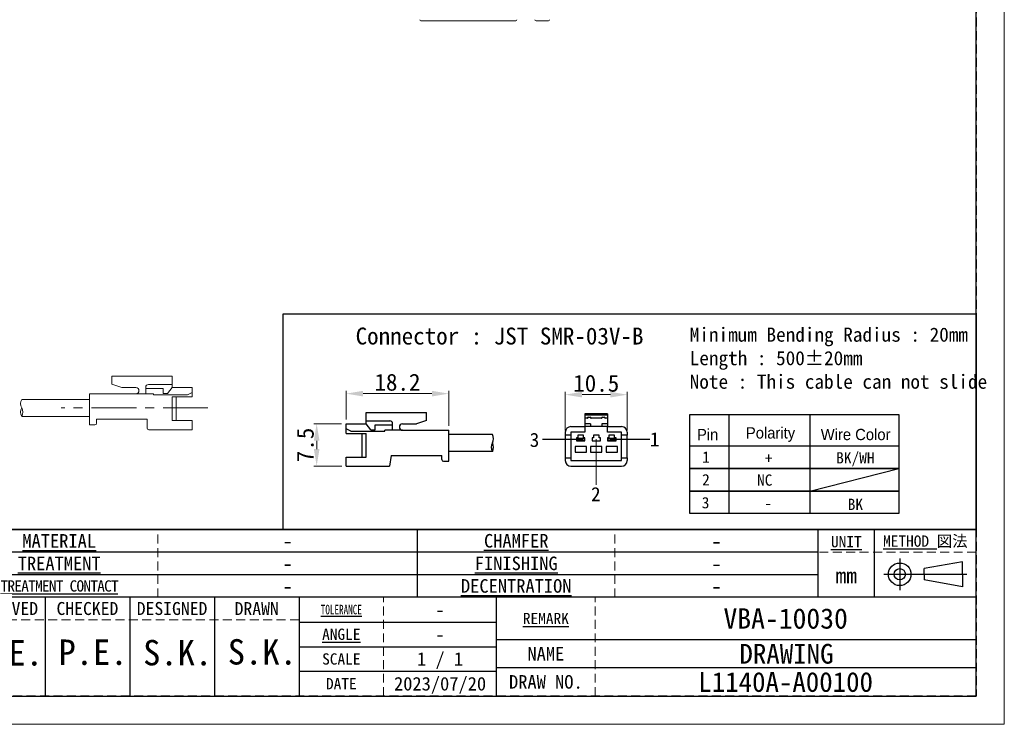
# Model space of a CAD drawing. Header units: millimetres. Extents: x -201 to 202, y 143 to 428.
# Tile 8 of 14: x 27 to 202, y 143 to 268. Entities that reach past the tile are written whole.
import ezdxf
from ezdxf.enums import TextEntityAlignment as Align

# ---------------------------------------------------------------- set-up
doc = ezdxf.new("R2010")
doc.units = ezdxf.units.MM
doc.header["$LTSCALE"] = 0.25
doc.linetypes.add('CENTER', pattern=[50.8, 31.75, -6.35, 6.35, -6.35])
doc.linetypes.add('HIDDEN', pattern=[9.525, 6.35, -3.175])
for name, color, linetype, lineweight in [('CABLE', 7, 'Continuous', 20), ('CENTER', 1, 'CENTER', 9), ('DIMENSION', 6, 'Continuous', 9), ('SIDE PLATE', 7, 'Continuous', 20), ('TXT1', 5, 'Continuous', 15)]:
    doc.layers.add(name, color=color, linetype=linetype, lineweight=lineweight)
doc.layers.add('CABLE 3P', color=7, linetype='Continuous')
doc.layers.add('FORM', color=7, linetype='Continuous')
doc.layers.add('EMPTY LINE', color=252, linetype='Continuous', lineweight=0, plot=False)
doc.styles.add('(TNK)aSS', font='txt', dxfattribs={"width": 0.75, "oblique": 15, "height": 3.5})
doc.styles.get("Standard").update_dxf_attribs({"font": 'arial.ttf'})
doc.styles.add('takachi1', font='msgothic.ttc', dxfattribs={"height": 2.5})
doc.styles.add('VS Standard', font='msgothic.ttc', dxfattribs={"height": 3})
doc.styles.add('VS Standard(小)', font='txt', dxfattribs={"height": 2.4})
doc.dimstyles.new('TMIZO', dxfattribs={"dimscale": 0, "dimtxt": 3.5, "dimasz": 3, "dimexe": 0.5, "dimexo": 0.8, "dimgap": 0.5, "dimtad": 3, "dimtoh": 1, "dimdec": 1, "dimrnd": 0.005, "dimdsep": 46, "dimtxsty": '(TNK)aSS', "dimcen": 0, "dimclrd": 5, "dimclre": 5, "dimclrt": 5, "dimaunit": 1, "dimadec": 0, "dimazin": 2, "dimtfac": 1, "dimtdec": 1, "dimtmove": 0, "dimatfit": 3, "dimfxl": 1, "dimtzin": 0, "dimlwd": -1, "dimlwe": -1, "dimarcsym": 0})

# ---------------------------------------------------------------- blocks, each defined once
blk = doc.blocks.new('表題欄金物用_ver2.0.0')
at = {"layer": 'FORM', "color": 0}
for p, q in [((-11, 40.5), (-191, 40.5)), ((-110, 28.49), (-110, 40.5)), ((-39, 28.49), (-39, 40.49)), ((-29, 28.49), (-29, 40.49)), ((-11, 28.5), (-11, 40.5)), ((-39, 36.5), (-191, 36.5)), ((-24.54, 35.38), (-24.54, 29.78)), ((-13.42, 34.8), (-20.21, 33.59)), ((-20.21, 32.58), (-20.21, 33.59)), ((-13.42, 32.58), (-13.42, 34.8)), ((-39, 32.5), (-191, 32.5)), ((-27.34, 32.58), (-12.62, 32.58)), ((-20.21, 32.58), (-20.21, 31.57)), ((-13.42, 30.35), (-20.21, 31.57)), ((-13.42, 32.58), (-13.42, 30.35)), ((-11, 28.5), (-191, 28.5)), ((-176, 28.5), (-176, 11)), ((-161, 28.5), (-161, 11)), ((-146, 28.5), (-146, 11)), ((-131, 28.5), (-131, 11)), ((-96, 11), (-96, 28.5)), ((-11, 11), (-11, 28.5)), ((-131, 24.12), (-96, 24.12)), ((-96, 21), (-11, 21)), ((-131, 19.75), (-96, 19.75)), ((-11, 16), (-96, 16)), ((-96, 15.38), (-131, 15.38)), ((-191, 11), (-11, 11))]:
    blk.add_line(p, q, dxfattribs=at)
at = {"layer": 'FORM', "color": 0, "linetype": 'HIDDEN', "lineweight": 9}
for p, q in [((-156, 28.49), (-156, 40.49)), ((-75, 28.49), (-75, 40.49)), ((-11, 36.5), (-39, 36.5)), ((-116, 11), (-116, 28.5)), ((-78.5, 11), (-78.5, 28.5)), ((-131, 24.5), (-191, 24.5))]:
    blk.add_line(p, q, dxfattribs=at)
at = {"layer": 'FORM', "color": 0}
for radius in [2, 1]:
    blk.add_circle((-24.54, 32.58), radius, dxfattribs=at)
at = {"layer": 'FORM', "color": 0, "attachment_point": 5}
for s, insert, char_height, width, style in [('{\\LMATERIAL}', (-173.5, 38.5), 2.4, 36.5, 'VS Standard(小)'), ('{\\LCHAMFER}   ', (-92.5, 38.5), 2.4, 35, 'VS Standard(小)'), ('{\\LUNIT}', (-34, 38.35), 2, 20, 'VS Standard'), ('{\\LMETHOD} 図法', (-20, 38.35), 2, 20, 'VS Standard'), ('{\\LTREATMENT}', (-173.5, 34.5), 2.4, 36.5, 'VS Standard(小)'), ('{\\LFINISHING}', (-92.5, 34.5), 2.4, 35, 'VS Standard(小)'), ('mm', (-34, 32.35), 2.8, 20, 'VS Standard'), ('{\\T0.9;\\LTREATMENT CONTACT}', (-173.5, 30.5), 2, 36.5, 'VS Standard(小)'), ('{\\LDECENTRATION} ', (-92.5, 30.5), 2.4, 35, 'VS Standard(小)'), ('{\\fＭＳ ゴシック|b0|i0|c128|p49;APPROVED}', (-183.5, 26.5), 2.3, 15, 'VS Standard'), ('{\\fＭＳ ゴシック|b0|i0|c128|p49;CHECKED}', (-168.5, 26.5), 2.3, 15, 'VS Standard'), ('{\\fＭＳ ゴシック|b0|i0|c128|p49;DESIGNED}', (-153.5, 26.5), 2.3, 15, 'VS Standard'), ('{\\fＭＳ ゴシック|b0|i0|c128|p49;DRAWN}', (-138.5, 26.5), 2.3, 15, 'VS Standard'), ('{\\W0.7;\\LTOLERANCE\\l }', (-123.5, 26.31), 1.7, 20, 'VS Standard(小)'), ('{\\LANGLE}', (-123.5, 21.94), 2, 14.9784, 'VS Standard(小)'), ('{\\fＭＳ ゴシック|b0|i0|c128|p49;NAME}', (-87.25, 18.5), 2.4, 15, 'VS Standard(小)'), ('SCALE', (-123.5, 17.56), 2, 15, 'VS Standard(小)'), ('{\\fＭＳ ゴシック|b0|i0|c128|p49;DRAW NO.}', (-87.25, 13.5), 2.4, 15, 'VS Standard(小)'), ('{\\fＭＳ ゴシック|b0|i0|c128|p49;DATE}', (-123.5, 13.19), 2, 15, 'VS Standard(小)')]:
    blk.add_mtext(s, dxfattribs=dict(at, insert=insert, char_height=char_height, width=width, style=style))
at = {"layer": 'FORM', "color": 0, "insert": (-87.25, 24.75), "char_height": 2, "width": 16, "attachment_point": 5, "line_spacing_factor": 0.8, "style": 'VS Standard'}
blk.add_mtext('\\pxsm0.9;{\\LREMARK}   ', dxfattribs=at)
at = {"layer": 'FORM', "color": 0}
for tag, height, style, p in [('材料', 2.8, 'VS Standard', (-133, 38.5)), ('一般面取', 2.8, 'VS Standard', (-57, 38.5)), ('処理', 2.8, 'VS Standard', (-133, 34.5)), ('仕上', 2.8, 'VS Standard', (-57, 34.5)), ('処理接点', 2.8, 'VS Standard', (-133, 30.5)), ('偏芯', 2.8, 'VS Standard', (-57, 30.5)), ('一般公差', 2.4, 'VS Standard(小)', (-106, 26.31)), ('適用（機種名）', 3.6, 'VS Standard', (-44.75, 24.75)), ('角度', 2.4, 'VS Standard(小)', (-106, 21.94)), ('NAME', 3.5, 'VS Standard', (-44.75, 18.5)), ('SCALE', 2.4, 'VS Standard(小)', (-106, 17.56)), ('DATE', 2.4, 'VS Standard(小)', (-106, 13.19)), ('DRAW_NO.', 3.5, 'VS Standard', (-44.75, 13.5))]:
    blk.add_attdef(tag, text='', height=height, dxfattribs=dict(at, style=style)).set_placement(p, align=Align.MIDDLE_CENTER)
at = {"layer": 'FORM', "color": 0, "style": 'VS Standard'}
for tag, p in [('APPROVED', (-182.5, 15.06)), ('CHECKED', (-167.5, 15.18)), ('DESIGNED', (-152.5, 15.09)), ('DRAWN', (-137.5, 15.23))]:
    blk.add_attdef(tag, text='', height=4.5, dxfattribs=at).set_placement(p, align=Align.BOTTOM_CENTER)
blk = doc.blocks.new('*D84')
at = {"layer": 'Defpoints', "color": 0}
for p in [(134.68, 201.16), (123.68, 193.99), (134.68, 193.99)]:
    blk.add_point(p, dxfattribs=at)
at = {"layer": 'DIMENSION', "color": 0}
for p, q in [((123.68, 194.79), (123.68, 201.66)), ((126.68, 201.16), (131.68, 201.16)), ((134.68, 194.79), (134.68, 201.66))]:
    blk.add_line(p, q, dxfattribs=at)
for points in [[(126.68, 201.66), (126.68, 200.66), (123.68, 201.16)], [(131.68, 200.66), (131.68, 201.66), (134.68, 201.16)]]:
    blk.add_solid(points, dxfattribs=at)
at = {"layer": 'DIMENSION', "color": 0, "insert": (129.18, 203.16), "char_height": 3, "attachment_point": 5, "style": 'VS Standard'}
blk.add_mtext('10.5', dxfattribs=at)
blk = doc.blocks.new('*D85')
at = {"layer": 'Defpoints', "color": 0}
for p in [(84.85, 196), (79.63, 188.51), (84.87, 188.51)]:
    blk.add_point(p, dxfattribs=at)
at = {"layer": 'DIMENSION', "color": 0}
for p, q in [((84.05, 196), (79.13, 196)), ((79.63, 193), (79.63, 191.51)), ((84.07, 188.51), (79.13, 188.51))]:
    blk.add_line(p, q, dxfattribs=at)
for points in [[(80.13, 193), (79.13, 193), (79.63, 196)], [(79.13, 191.51), (80.13, 191.51), (79.63, 188.51)]]:
    blk.add_solid(points, dxfattribs=at)
at = {"layer": 'DIMENSION', "color": 0, "insert": (77.63, 192.25), "char_height": 3, "attachment_point": 5, "rotation": 90, "style": 'VS Standard'}
blk.add_mtext('7.5', dxfattribs=at)
blk = doc.blocks.new('*D86')
at = {"layer": 'Defpoints', "color": 0}
for p in [(103.06, 201.34), (84.85, 195.98), (103.06, 194.86)]:
    blk.add_point(p, dxfattribs=at)
at = {"layer": 'DIMENSION', "color": 0}
for p, q in [((84.85, 196.78), (84.85, 201.84)), ((87.85, 201.34), (100.06, 201.34)), ((103.06, 195.66), (103.06, 201.84))]:
    blk.add_line(p, q, dxfattribs=at)
for points in [[(87.85, 201.84), (87.85, 200.84), (84.85, 201.34)], [(100.06, 200.84), (100.06, 201.84), (103.06, 201.34)]]:
    blk.add_solid(points, dxfattribs=at)
at = {"layer": 'DIMENSION', "color": 0, "insert": (93.95, 203.34), "char_height": 3, "attachment_point": 5, "style": 'VS Standard'}
blk.add_mtext('18.2', dxfattribs=at)

msp = doc.modelspace()

# ---------------------------------------------------------------- linework, layer by layer
at = {"layer": 'CABLE'}
for p, q in [((54.048, 204.432), (43.348, 204.432)), ((43.348, 203.036), (43.348, 204.432)), ((54.048, 204.432), (43.348, 204.432)), ((43.348, 203.036), (43.348, 204.432)), ((54.048, 202.432), (54.048, 204.432)), ((54.048, 202.432), (54.048, 204.432)), ((43.348, 203.036), (45.076, 202.432)), ((43.348, 203.036), (45.076, 202.432)), ((47.574, 202.432), (45.076, 202.432)), ((47.574, 202.432), (45.076, 202.432)), ((49.324, 201.304), (49.324, 202.458)), ((49.324, 201.304), (49.324, 202.458)), ((54.048, 202.961), (49.815, 202.961)), ((54.048, 202.961), (49.815, 202.961)), ((53.214, 201.379), (54.048, 202.432)), ((53.214, 201.379), (54.048, 202.432)), ((57.571, 202.432), (54.048, 202.432)), ((57.571, 202.432), (54.048, 202.432)), ((57.571, 200.745), (57.571, 202.432)), ((57.571, 200.745), (57.571, 202.432)), ((39.371, 195.804), (39.371, 201.304)), ((47.574, 201.304), (39.371, 201.304)), ((39.371, 195.804), (39.371, 201.304)), ((47.574, 201.304), (39.371, 201.304)), ((47.574, 201.304), (50.711, 201.304)), ((47.574, 201.304), (50.711, 201.304)), ((52.45, 202.251), (49.324, 202.251)), ((52.45, 202.251), (49.324, 202.251)), ((50.711, 201.155), (50.711, 201.304)), ((50.711, 201.155), (50.711, 201.304)), ((56.732, 201.155), (50.711, 201.155)), ((56.732, 201.155), (50.711, 201.155)), ((52.45, 201.379), (52.45, 202.251)), ((52.45, 201.379), (52.45, 202.251)), ((53.214, 201.379), (52.45, 201.379)), ((53.214, 201.379), (52.45, 201.379)), ((54.048, 196.553), (54.048, 200.745)), ((57.571, 200.745), (54.048, 200.745)), ((54.048, 196.553), (54.048, 200.745)), ((57.571, 200.745), (54.048, 200.745)), ((54.7, 196.553), (54.7, 200.745)), ((54.7, 196.553), (54.7, 200.745)), ((56.732, 201.155), (57.571, 201.546)), ((56.732, 201.155), (57.571, 201.546)), ((27.349, 200.301), (39.371, 200.301)), ((27.349, 197.301), (39.371, 197.301)), ((40.326, 195.804), (39.371, 195.804)), ((40.326, 195.804), (39.371, 195.804)), ((49.571, 196.804), (40.626, 196.804)), ((40.626, 196.104), (40.626, 196.804)), ((49.571, 196.804), (40.626, 196.804)), ((40.626, 196.104), (40.626, 196.804)), ((49.571, 195.232), (49.571, 196.804)), ((49.571, 195.232), (49.571, 196.804)), ((57.571, 196.553), (54.048, 196.553)), ((57.571, 196.553), (54.048, 196.553)), ((57.571, 194.932), (57.571, 196.553)), ((57.571, 194.932), (57.571, 196.553)), ((57.571, 194.932), (49.871, 194.932)), ((57.571, 194.932), (49.871, 194.932))]:
    msp.add_line(p, q, dxfattribs=at)
for centre, radius, start, end in [((47.574, 201.868), 0.564, 270, 90), ((47.574, 201.868), 0.564, 270, 90), ((49.828, 202.458), 0.504, 88.46477, 180), ((49.828, 202.458), 0.504, 88.46477, 180), ((28.616, 199.565), 1.465, 149.79641, 210.20359), ((28.712, 198.065), 1.562, 150.75211, 209.24789), ((25.987, 198.065), 1.562, 330.75211, 29.24789), ((40.326, 196.104), 0.3, 270, 0), ((40.326, 196.104), 0.3, 270, 0), ((49.871, 195.232), 0.3, 180, 270), ((49.871, 195.232), 0.3, 180, 270)]:
    msp.add_arc(centre, radius, start, end, dxfattribs=at)
at = {"layer": 'CABLE 3P'}
for p, q in [((88.374, 197.979), (99.074, 197.979)), ((88.374, 195.979), (88.374, 197.979)), ((88.374, 197.979), (99.074, 197.979)), ((88.374, 195.979), (88.374, 197.979)), ((99.074, 196.583), (99.074, 197.979)), ((131.184, 197.738), (127.184, 197.738)), ((127.184, 197.738), (127.184, 197.509)), ((131.184, 197.509), (127.184, 197.509)), ((127.184, 197.509), (127.184, 196.988)), ((127.784, 197.188), (127.684, 197.088)), ((127.784, 197.197), (127.784, 197.188)), ((127.784, 197.197), (128.084, 197.197)), ((127.784, 197.188), (128.084, 197.188)), ((128.084, 197.197), (128.084, 197.188)), ((128.084, 197.188), (128.184, 197.088)), ((130.284, 197.188), (130.184, 197.088)), ((130.284, 197.197), (130.284, 197.188)), ((130.284, 197.197), (130.584, 197.197)), ((130.284, 197.188), (130.584, 197.188)), ((130.584, 197.197), (130.584, 197.188)), ((130.584, 197.188), (130.684, 197.088)), ((131.184, 197.738), (131.184, 197.509)), ((131.184, 197.509), (131.184, 196.988)), ((84.851, 194.292), (84.851, 195.979)), ((84.851, 195.979), (88.374, 195.979)), ((84.851, 194.292), (84.851, 195.979)), ((84.851, 195.979), (88.374, 195.979)), ((88.374, 196.508), (92.607, 196.508)), ((88.374, 196.508), (92.607, 196.508)), ((89.208, 194.926), (88.374, 195.979)), ((89.208, 194.926), (88.374, 195.979)), ((89.972, 194.926), (89.972, 195.798)), ((89.972, 195.798), (93.097, 195.798)), ((89.972, 194.926), (89.972, 195.798)), ((89.972, 195.798), (93.097, 195.798)), ((93.097, 194.851), (93.097, 196.005)), ((93.097, 194.851), (93.097, 196.005)), ((94.848, 195.979), (97.346, 195.979)), ((94.848, 195.979), (97.346, 195.979)), ((99.074, 196.583), (97.346, 195.979)), ((99.074, 196.583), (97.346, 195.979)), ((124.684, 195.488), (127.184, 195.488)), ((127.684, 196.988), (127.184, 196.988)), ((127.184, 196.988), (127.184, 195.988)), ((128.184, 195.988), (127.184, 195.988)), ((127.184, 195.988), (127.184, 195.488)), ((127.184, 195.488), (127.184, 194.488)), ((128.184, 195.488), (127.184, 195.488)), ((127.584, 196.988), (127.584, 196.997)), ((127.684, 197.088), (127.684, 196.988)), ((128.184, 197.088), (127.684, 197.088)), ((128.184, 197.088), (128.184, 196.988)), ((130.184, 196.988), (128.184, 196.988)), ((128.184, 195.988), (128.184, 195.488)), ((130.184, 195.488), (128.184, 195.488)), ((128.284, 196.997), (128.284, 196.988)), ((130.084, 196.988), (130.084, 196.997)), ((130.184, 197.088), (130.184, 196.988)), ((130.684, 197.088), (130.184, 197.088)), ((131.184, 195.988), (130.184, 195.988)), ((130.184, 195.988), (130.184, 195.488)), ((131.184, 195.488), (130.184, 195.488)), ((130.684, 197.088), (130.684, 196.988)), ((131.184, 196.988), (130.684, 196.988)), ((130.784, 196.997), (130.784, 196.988)), ((131.184, 196.988), (131.184, 195.988)), ((131.184, 195.988), (131.184, 195.488)), ((131.184, 194.488), (131.184, 195.488)), ((131.184, 195.488), (133.684, 195.488)), ((85.69, 194.701), (84.851, 195.093)), ((85.69, 194.701), (84.851, 195.093)), ((84.851, 194.292), (88.374, 194.292)), ((84.851, 194.292), (88.374, 194.292)), ((85.69, 194.701), (91.711, 194.701)), ((85.69, 194.701), (91.711, 194.701)), ((87.722, 190.1), (87.722, 194.292)), ((87.722, 190.1), (87.722, 194.292)), ((88.374, 190.1), (88.374, 194.292)), ((88.374, 190.1), (88.374, 194.292)), ((89.208, 194.926), (89.972, 194.926)), ((89.208, 194.926), (89.972, 194.926)), ((94.848, 194.851), (91.711, 194.851)), ((91.711, 194.701), (91.711, 194.851)), ((94.848, 194.851), (91.711, 194.851)), ((91.711, 194.701), (91.711, 194.851)), ((94.848, 194.851), (103.051, 194.851)), ((94.848, 194.851), (103.051, 194.851)), ((103.051, 189.351), (103.051, 194.851)), ((103.051, 189.351), (103.051, 194.851)), ((110.765, 194.101), (103.051, 194.101)), ((123.684, 194.488), (123.684, 193.988)), ((124.684, 193.988), (123.684, 193.988)), ((123.684, 193.988), (123.684, 189.988)), ((124.684, 194.488), (124.684, 193.988)), ((127.184, 194.488), (124.684, 194.488)), ((124.684, 193.988), (124.684, 189.988)), ((126.934, 193.988), (125.934, 193.988)), ((125.934, 193.988), (125.934, 193.488)), ((126.934, 193.488), (126.934, 193.988)), ((128.684, 193.988), (128.684, 193.488)), ((129.684, 193.988), (128.684, 193.988)), ((129.684, 193.488), (129.684, 193.988)), ((133.684, 194.488), (131.184, 194.488)), ((132.434, 193.988), (131.434, 193.988)), ((131.434, 193.988), (131.434, 193.488)), ((132.434, 193.488), (132.434, 193.988)), ((133.684, 193.988), (133.684, 194.488)), ((134.684, 193.988), (133.684, 193.988)), ((133.684, 189.988), (133.684, 193.988)), ((134.684, 194.488), (134.684, 193.988)), ((134.684, 189.988), (134.684, 193.988)), ((126.314, 193.238), (119.676, 193.238)), ((127.434, 191.988), (125.434, 191.988)), ((125.434, 191.988), (125.434, 190.988)), ((125.934, 193.488), (125.684, 193.488)), ((125.684, 193.488), (125.684, 192.988)), ((125.684, 192.988), (127.184, 192.988)), ((125.809, 193.038), (125.809, 193.438)), ((125.809, 193.438), (126.284, 193.438)), ((126.284, 193.038), (125.809, 193.038)), ((126.284, 193.438), (126.184, 193.338)), ((126.384, 193.338), (126.184, 193.338)), ((126.184, 193.138), (126.184, 193.338)), ((126.184, 193.138), (126.384, 193.138)), ((126.184, 193.138), (126.284, 193.038)), ((126.284, 193.438), (126.434, 193.438)), ((126.434, 193.038), (126.284, 193.038)), ((126.434, 193.414), (126.384, 193.338)), ((126.384, 193.338), (126.384, 193.138)), ((126.384, 193.138), (126.434, 193.062)), ((126.434, 193.438), (126.434, 193.414)), ((126.434, 193.438), (126.584, 193.438)), ((126.484, 193.338), (126.434, 193.414)), ((126.434, 193.062), (126.484, 193.138)), ((126.434, 193.062), (126.434, 193.038)), ((126.584, 193.038), (126.434, 193.038)), ((126.484, 193.138), (126.484, 193.338)), ((126.684, 193.338), (126.484, 193.338)), ((126.484, 193.138), (126.684, 193.138)), ((126.684, 193.338), (126.584, 193.438)), ((126.584, 193.438), (127.059, 193.438)), ((126.584, 193.038), (126.684, 193.138)), ((127.059, 193.038), (126.584, 193.038)), ((126.684, 193.338), (126.684, 193.138)), ((127.184, 193.488), (126.934, 193.488)), ((127.059, 193.438), (127.059, 193.038)), ((127.184, 192.988), (127.184, 193.488)), ((127.434, 190.988), (127.434, 191.988)), ((130.184, 191.988), (128.184, 191.988)), ((128.184, 191.988), (128.184, 190.988)), ((128.434, 193.488), (128.434, 192.988)), ((128.684, 193.488), (128.434, 193.488)), ((128.434, 192.988), (129.934, 192.988)), ((129.934, 193.488), (129.684, 193.488)), ((129.934, 192.988), (129.934, 193.488)), ((130.184, 190.988), (130.184, 191.988)), ((130.934, 191.988), (130.934, 190.988)), ((132.934, 191.988), (130.934, 191.988)), ((131.434, 193.488), (131.184, 193.488)), ((131.184, 193.488), (131.184, 192.988)), ((131.184, 192.988), (132.684, 192.988)), ((131.309, 193.038), (131.309, 193.438)), ((131.309, 193.438), (131.784, 193.438)), ((131.784, 193.038), (131.309, 193.038)), ((131.784, 193.438), (131.684, 193.338)), ((131.884, 193.338), (131.684, 193.338)), ((131.684, 193.138), (131.684, 193.338)), ((131.684, 193.138), (131.884, 193.138)), ((131.684, 193.138), (131.784, 193.038)), ((131.784, 193.438), (131.934, 193.438)), ((131.934, 193.038), (131.784, 193.038)), ((131.934, 193.414), (131.884, 193.338)), ((131.884, 193.338), (131.884, 193.138)), ((131.884, 193.138), (131.934, 193.062)), ((131.934, 193.438), (131.934, 193.414)), ((131.934, 193.438), (132.084, 193.438)), ((131.984, 193.338), (131.934, 193.414)), ((131.934, 193.062), (131.984, 193.138)), ((131.934, 193.062), (131.934, 193.038)), ((132.084, 193.038), (131.934, 193.038)), ((131.984, 193.138), (131.984, 193.338)), ((132.184, 193.338), (131.984, 193.338)), ((131.984, 193.138), (132.184, 193.138)), ((138.688, 193.238), (132.05, 193.238)), ((132.184, 193.338), (132.084, 193.438)), ((132.084, 193.438), (132.559, 193.438)), ((132.084, 193.038), (132.184, 193.138)), ((132.559, 193.038), (132.084, 193.038)), ((132.184, 193.338), (132.184, 193.138)), ((132.684, 193.488), (132.434, 193.488)), ((132.559, 193.438), (132.559, 193.038)), ((132.684, 192.988), (132.684, 193.488)), ((132.934, 190.988), (132.934, 191.988)), ((92.851, 190.351), (92.551, 188.479)), ((92.851, 190.351), (101.796, 190.351)), ((92.851, 190.351), (101.796, 190.351)), ((101.796, 189.651), (101.796, 190.351)), ((101.796, 189.651), (101.796, 190.351)), ((110.765, 191.101), (103.051, 191.101)), ((125.434, 190.988), (127.434, 190.988)), ((128.184, 190.988), (130.184, 190.988)), ((130.934, 190.988), (132.934, 190.988)), ((84.851, 188.479), (84.851, 190.1)), ((84.851, 190.1), (88.374, 190.1)), ((84.851, 188.479), (84.851, 190.1)), ((84.851, 190.1), (88.374, 190.1)), ((84.851, 188.479), (92.551, 188.479)), ((84.851, 188.479), (92.551, 188.479)), ((102.096, 189.351), (103.051, 189.351)), ((102.096, 189.351), (103.051, 189.351)), ((123.684, 189.988), (124.684, 189.988)), ((123.684, 189.988), (123.684, 189.488)), ((124.684, 189.988), (124.684, 189.488)), ((124.684, 189.488), (133.684, 189.488)), ((124.684, 188.488), (133.684, 188.488)), ((133.684, 189.988), (134.684, 189.988)), ((133.684, 189.488), (133.684, 189.988)), ((134.684, 189.988), (134.684, 189.488))]:
    msp.add_line(p, q, dxfattribs=at)
for centre, radius, start, end in [((127.784, 196.997), 0.2, 90, 180), ((128.084, 196.997), 0.2, 0, 90), ((130.284, 196.997), 0.2, 90, 180), ((130.584, 196.997), 0.2, 0, 90), ((92.594, 196.005), 0.504, 0, 91.53523), ((92.594, 196.005), 0.504, 0, 91.53523), ((94.848, 195.415), 0.564, 90, 270), ((94.848, 195.415), 0.564, 90, 270), ((124.684, 194.488), 1, 90, 180), ((127.589, 197.093), 0.0958, 267.40257, 357.14292), ((128.28, 197.093), 0.0958, 182.85716, 272.59748), ((130.089, 197.093), 0.0958, 267.40265, 357.14284), ((130.78, 197.093), 0.0958, 182.85727, 272.59723), ((133.684, 194.488), 1, 0, 90), ((109.565, 193.351), 1.415, 327.99462, 32.00538), ((111.965, 191.851), 1.415, 147.99462, 212.00538), ((109.565, 191.851), 1.415, 327.99462, 32.00538), ((102.096, 189.651), 0.3, 180, 270), ((102.096, 189.651), 0.3, 180, 270), ((124.684, 189.488), 1, 180, 270), ((133.684, 189.488), 1, 270, 0)]:
    msp.add_arc(centre, radius, start, end, dxfattribs=at)
at = {"layer": 'CENTER'}
msp.add_line((60.371, 198.828), (34.371, 198.828), dxfattribs=at)
at = {"layer": 'DIMENSION'}
msp.add_line((129.157, 193.271), (129.157, 185.155), dxfattribs=at)
at = {"layer": 'EMPTY LINE'}
for p, q in [((201.5, 142.75), (201.5, 427.75)), ((-201.5, 142.75), (201.5, 142.75))]:
    msp.add_line(p, q, dxfattribs=at)
at = {"layer": 'FORM'}
for p, q in [((145.744, 197.614), (182.836, 197.614)), ((145.744, 192.088), (145.744, 197.614)), ((152.681, 197.614), (152.681, 180.088)), ((167.033, 197.614), (167.033, 180.088)), ((182.836, 197.614), (182.836, 180.088)), ((167.033, 184.088), (182.836, 188.088))]:
    msp.add_line(p, q, dxfattribs=at)
at = {"layer": 'FORM', "linetype": 'HIDDEN'}
msp.add_lwpolyline([(-196.5, 422.75), (196.5, 422.75), (196.5, 147.75), (-196.5, 147.75)], close=True, dxfattribs=at)
at = {"layer": 'FORM'}
for points in [[(-196.5, 422.75), (-196.5, 147.75), (-78.5, 147.75), (-78.5, 159.75), (16.5, 159.75), (16.5, 177.25), (196.5, 177.25), (196.5, 422.75), (-196.5, 422.75)], [(73.692, 215.458), (196.5, 215.458), (196.5, 177.25), (73.692, 177.25)]]:
    msp.add_lwpolyline(points, close=True, dxfattribs=at)
for points in [[(182.836, 188.088), (145.744, 188.088), (145.744, 192.088), (182.836, 192.088)], [(182.836, 184.088), (145.744, 184.088), (145.744, 188.088), (182.836, 188.088)], [(182.836, 180.088), (145.744, 180.088), (145.744, 184.088), (182.836, 184.088)]]:
    msp.add_lwpolyline(points, dxfattribs=at)
at = {"layer": 'SIDE PLATE'}
for p, q in [((98.113, 267.398), (114.913, 267.398)), ((118.513, 267.398), (120.713, 267.398))]:
    msp.add_line(p, q, dxfattribs=at)
for centre, start, end in [((98.113, 267.598), 180, 270), ((114.913, 267.598), 270, 0), ((118.513, 267.598), 180, 270), ((120.713, 267.598), 270, 0)]:
    msp.add_arc(centre, 0.2, start, end, dxfattribs=at)

# ---------------------------------------------------------------- block references
at = {"layer": 'FORM'}
ref = msp.add_blockref('表題欄金物用_ver2.0.0', (207.5, 136.75), dxfattribs=at)
ref.add_attrib('材料', '-', dxfattribs={"layer": 'EMPTY LINE', "color": 0, "height": 2.8, "style": 'VS Standard'}).set_placement((74.5, 175.25), align=Align.MIDDLE_CENTER)
ref.add_attrib('処理', '-', dxfattribs={"color": 0, "height": 2.8, "style": 'VS Standard'}).set_placement((74.5, 171.25), align=Align.MIDDLE_CENTER)
ref.add_attrib('処理接点', '-', dxfattribs={"color": 0, "height": 2.8, "style": 'VS Standard'}).set_placement((74.5, 167.25), align=Align.MIDDLE_CENTER)
ref.add_attrib('一般面取', '-', dxfattribs={"color": 0, "height": 2.8, "style": 'VS Standard'}).set_placement((150.5, 175.247), align=Align.MIDDLE_CENTER)
ref.add_attrib('仕上', '-', dxfattribs={"color": 0, "height": 2.8, "style": 'VS Standard'}).set_placement((150.5, 171.247), align=Align.MIDDLE_CENTER)
ref.add_attrib('偏芯', '-', dxfattribs={"color": 0, "height": 2.8, "style": 'VS Standard'}).set_placement((150.5, 167.247), align=Align.MIDDLE_CENTER)
ref.add_attrib('一般公差', '-', dxfattribs={"color": 0, "height": 2.4, "style": 'VS Standard(小)'}).set_placement((101.5, 163.062), align=Align.MIDDLE_CENTER)
ref.add_attrib('角度', '-', dxfattribs={"color": 0, "height": 2.4, "style": 'VS Standard(小)'}).set_placement((101.5, 158.688), align=Align.MIDDLE_CENTER)
ref.add_attrib('SCALE', '1 / 1', dxfattribs={"color": 0, "height": 2.4, "style": 'VS Standard(小)'}).set_placement((101.5, 154.312), align=Align.MIDDLE_CENTER)
ref.add_attrib('DATE', '2023/07/20', dxfattribs={"color": 0, "height": 2.4, "style": 'VS Standard(小)'}).set_placement((101.5, 149.938), align=Align.MIDDLE_CENTER)
ref.add_attrib('適用（機種名）', 'VBA-10030', dxfattribs={"color": 0, "height": 3.6, "style": 'VS Standard'}).set_placement((162.75, 161.5), align=Align.MIDDLE_CENTER)
ref.add_attrib('NAME', 'DRAWING ', dxfattribs={"color": 0, "height": 3.5, "style": 'VS Standard'}).set_placement((164.084, 155.25), align=Align.MIDDLE_CENTER)
ref.add_attrib('DRAW_NO.', 'L1140A-A00100', dxfattribs={"color": 0, "height": 3.5, "style": 'VS Standard'}).set_placement((162.75, 150.25), align=Align.MIDDLE_CENTER)
ref.add_attrib('DESIGNED', 'S.K.', dxfattribs={"color": 0, "height": 4.5, "style": 'VS Standard'}).set_placement((55, 151.841), align=Align.BOTTOM_CENTER)
ref.add_attrib('DRAWN', 'S.K.', dxfattribs={"color": 0, "height": 4.5, "style": 'VS Standard'}).set_placement((70, 151.985), align=Align.BOTTOM_CENTER)
ref.add_attrib('CHECKED', 'P.E.', dxfattribs={"color": 0, "height": 4.5, "style": 'VS Standard'}).set_placement((40, 151.927), align=Align.BOTTOM_CENTER)
ref.add_attrib('APPROVED', 'P.E.', dxfattribs={"color": 0, "height": 4.5, "style": 'VS Standard'}).set_placement((25, 151.812), align=Align.BOTTOM_CENTER)

# ---------------------------------------------------------------- texts
at = {"layer": 'DIMENSION', "style": 'takachi1'}
for s, p in [('3', (117.382, 191.897)), ('1', (138.688, 192)), ('2', (128.251, 182.277))]:
    msp.add_text(s, height=2.5, dxfattribs=at).set_placement(p)
at = {"layer": 'TXT1', "style": 'takachi1'}
msp.add_text('NC', height=2, dxfattribs=at).set_placement((157.68, 185.029))
at = {"layer": 'TXT1', "attachment_point": 1, "style": 'VS Standard'}
for s, insert, char_height, width in [('Connector : JST SMR-03V-B', (86.53, 213.046), 3, 49.4293), ('Minimum Bending Radius : 20mm\\PLength : 500%%p20mm\\PNote : This cable can not slide', (145.744, 213.046), 2.5, 61.65687)]:
    msp.add_mtext(s, dxfattribs=dict(at, insert=insert, char_height=char_height, width=width))
at = {"layer": 'TXT1', "char_height": 2, "attachment_point": 5}
for s, insert, width in [('\\fMS PGothic|b0|i0|c128|p50;Pin', (148.924, 194.088), 8), ('\\fMS PGothic|b0|i0|c128|p50;Polarity', (160.066, 194.088), 28), ('\\fMS PGothic|b0|i0|c128|p50;Wire Color', (175.145, 194.088), 32), ('\\fＭＳ ゴシック|b0|i0;1', (148.627, 190.088), 8), ('\\fMS Gothic|b0|i0|c128|p49;+', (159.747, 189.891), 28), ('\\fMS Gothic|b0|i0|c128|p49;BK/WH', (175.102, 189.72), 32), ('\\fＭＳ ゴシック|b0|i0;2', (148.627, 186.088), 8), ('\\fＭＳ ゴシック|b0|i0;3\\P', (148.556, 182.003), 8), ('\\fMS Gothic|b0|i0|c128|p49;-', (159.658, 181.943), 28), ('\\fMS Gothic|b0|i0|c128|p49;BK', (175.102, 181.72), 32)]:
    msp.add_mtext(s, dxfattribs=dict(at, insert=insert, width=width))

# ---------------------------------------------------------------- dimensions: what is measured, and where the dimension line sits
at = {"layer": 'DIMENSION'}
dim = msp.add_linear_dim(base=(103.055, 201.337), p1=(84.853, 195.981), p2=(103.055, 194.856), dimstyle='TMIZO', override={"dimscale": 1, "dimtoh": 0, "dimtxsty": 'VS Standard', "dimclrd": 0, "dimclre": 0, "dimclrt": 0}, dxfattribs=at)
dim.commit()
dim.dimension.update_dxf_attribs({"geometry": '*D86', "text_midpoint": (93.954, 203.337)})
dim = msp.add_linear_dim(base=(134.684, 201.162), p1=(123.678, 193.99), p2=(134.684, 193.991), text='10.5', dimstyle='TMIZO', override={"dimscale": 1, "dimtoh": 0, "dimtxsty": 'VS Standard', "dimclrd": 0, "dimclre": 0, "dimclrt": 0}, dxfattribs=at)
dim.commit()
dim.dimension.update_dxf_attribs({"geometry": '*D84', "text_midpoint": (129.181, 203.162)})
dim = msp.add_linear_dim(base=(79.629, 188.508), p1=(84.848, 196.001), p2=(84.872, 188.508), angle=90, dimstyle='TMIZO', override={"dimscale": 1, "dimtoh": 0, "dimtxsty": 'VS Standard', "dimclrd": 0, "dimclre": 0, "dimclrt": 0}, dxfattribs=at)
dim.commit()
dim.dimension.update_dxf_attribs({"geometry": '*D85', "text_midpoint": (77.629, 192.255)})

doc.saveas('drawing.dxf')
